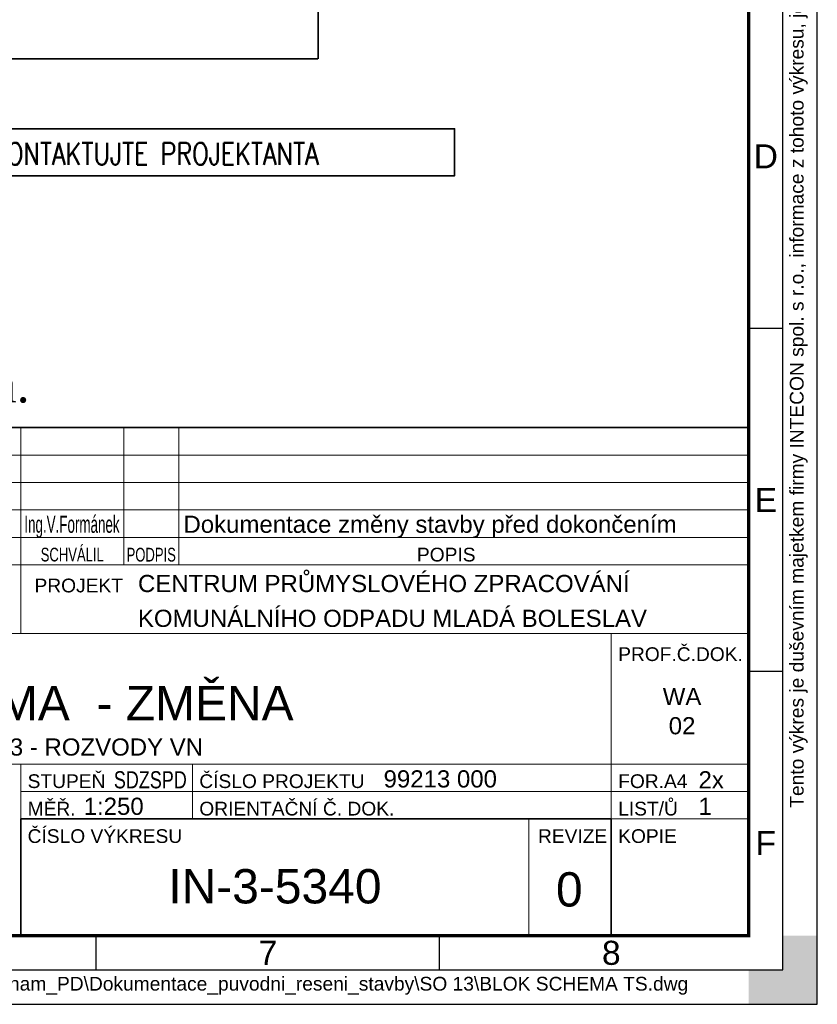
# Model space of a CAD drawing. Header units: millimetres. Extents: x -13222 to 1323140, y -27303 to 46947.
# Tile 9 of 11: x 62740 to 91778, y -27303 to 8549. Entities that reach past the tile are written whole.
import ezdxf
from ezdxf.enums import TextEntityAlignment as Align

# ---------------------------------------------------------------- set-up
doc = ezdxf.new("R2010")
doc.units = ezdxf.units.MM
doc.linetypes.add('MOTOR', pattern=[1.875, 1, -0.125, 0.125, -0.125, 0.125, -0.125, 0.125, -0.125])
for name, color, linetype, lineweight in [('_RAMECEK_FORMAT', 255, 'Continuous', 25), ('ALT_SVITIDLA', 5, 'MOTOR', 35), ('ALT_VZT', 24, 'Continuous', 25), ('BU_0.30', 7, 'Continuous', 30)]:
    doc.layers.add(name, color=color, linetype=linetype, lineweight=lineweight)
doc.layers.add('RAMECEK', color=255, linetype='Continuous')
doc.styles.add('Arial', font='arial.ttf')
doc.styles.add('GEORGIA', font='georgia.ttf')
doc.styles.add('POZNAMKY', font='SIMPLEX.shx', dxfattribs={"width": 0.8, "height": 100})

# ---------------------------------------------------------------- blocks, each defined once
blk = doc.blocks.new('A3-ČSN EN ISO 5457')
blk.add_hatch(color=256).paths.add_polyline_path([(420, 0), (410, 0), (410, 5), (415, 5), (415, 10), (420, 10)])
at = {"lineweight": 25}
for p, q in [((410, 98.5), (415, 98.5)), ((410, 48.5), (415, 48.5)), ((315, 5), (315, 10)), ((365, 5), (365, 10))]:
    blk.add_line(p, q, dxfattribs=at)
for points in [[(0, 0), (420, 0), (420, 297), (0, 297)], [(15, 5), (415, 5), (415, 292), (15, 292)]]:
    blk.add_lwpolyline(points, close=True, dxfattribs=at)
at = {"color": 130, "const_width": 0.5}
blk.add_lwpolyline([(20, 10), (410, 10), (410, 287), (20, 287)], close=True, dxfattribs=at)
at = {"style": 'Arial'}
blk.add_text('Tento výkres je duševním majetkem firmy INTECON spol. s r.o., informace z tohoto výkresu, jeho rozmnožovánía předávání třetí straně je povoleno pouze se souhlasem fy. INTECON spol. s r.o.', height=2, rotation=90, dxfattribs=at).set_placement((416, 148.5), align=Align.TOP_CENTER)
for s, p in [('D', (412.5, 123.5)), ('E', (412.5, 73.45)), ('F', (412.5, 23.5)), ('7', (340, 7.5)), ('8', (390, 7.5))]:
    blk.add_text(s, height=3.5, dxfattribs=at).set_placement(p, align=Align.MIDDLE_CENTER)
at = {"style": 'Arial', "flags": 8}
blk.add_attdef('CESTA', text='', height=2, dxfattribs=at).set_placement((247, 4), align=Align.TOP_LEFT)
blk = doc.blocks.new('INT-RAZITKO')
at = {"color": 130, "lineweight": 35}
for p, q in [((-175, 74), (0, 74)), ((0, 0), (0, 74)), ((-106, 17), (-20, 17)), ((-106, 0), (-106, 17)), ((-20, 0), (-20, 17)), ((-175, 0), (0, 0))]:
    blk.add_line(p, q, dxfattribs=at)
at = {"color": 50, "lineweight": 20}
for p, q in [((-106, 44), (-106, 74)), ((-91, 54), (-91, 74)), ((-83, 54), (-83, 74)), ((-175, 70), (0, 70)), ((-175, 66), (0, 66)), ((-175, 62), (0, 62)), ((-175, 58), (0, 58)), ((-175, 54), (0, 54)), ((-175, 44), (0, 44)), ((-20, 17), (-20, 44)), ((-175, 25), (0, 25)), ((-106, 17), (-106, 25)), ((-81, 17), (-81, 25)), ((-106, 21), (0, 21)), ((-32, 0), (-32, 17)), ((-20, 17), (0, 17))]:
    blk.add_line(p, q, dxfattribs=at)
at = {"color": 50, "style": 'Arial', "width": 0.68}
for s, p in [('SCHVÁLIL', (-98.5, 54.5)), ('PODPIS', (-87, 54.49))]:
    blk.add_text(s, height=2, dxfattribs=at).set_placement(p, align=Align.CENTER)
at = {"color": 50, "style": 'Arial'}
for s, p in [('POPIS', (-48.31, 54.5)), ('PROJEKT', (-104, 50)), ('PROF.Č.DOK.', (-19, 40)), ('STUPEŇ', (-105, 21.5)), ('ČÍSLO PROJEKTU', (-80, 21.5)), ('FOR.A4', (-19, 21.5)), ('ORIENTAČNÍ Č. DOK.', (-80, 17.5)), ('MĚŘ.', (-105, 17.5)), ('LIST/Ů', (-19, 17.5)), ('ČÍSLO VÝKRESU', (-105, 13.5)), ('REVIZE', (-30.68, 13.5)), ('KOPIE', (-19, 13.5))]:
    blk.add_text(s, height=2, dxfattribs=at).set_placement(p)
at = {"color": 7, "style": 'Arial', "flags": 8}
for tag, p in [('R.4', (-171.13, 71.9)), ('R.3', (-171.13, 67.9)), ('R.2', (-171.13, 63.9)), ('R.1', (-171.13, 59.9)), ('PROFČ1', (-9.7, 34.83)), ('PROFČ2', (-9.7, 30.58)), ('VÝKRES3', (-97.5, 27.47))]:
    blk.add_attdef(tag, text='', height=2.5, dxfattribs=at).set_placement(p, align=Align.MIDDLE)
for tag, width, p, p2 in [('DAT4', 1.533851, (-166.22, 70.67), (-152.52, 70.67)), ('ZPR4', 1.573181, (-151.47, 70.67), (-137.42, 70.67)), ('KON4', 1.458249, (-128.47, 70.67), (-114.6, 70.67)), ('SCH4', 1.48868, (-105.47, 70.67), (-91.61, 70.67)), ('DAT3', 1.533851, (-166.22, 66.67), (-152.52, 66.67)), ('ZPR3', 1.573181, (-151.47, 66.67), (-137.42, 66.67)), ('KON3', 1.458249, (-128.47, 66.67), (-114.6, 66.67)), ('SCH3', 1.48868, (-105.47, 66.67), (-91.61, 66.67)), ('DAT2', 1.533851, (-166.22, 62.67), (-152.52, 62.67)), ('ZPR2', 1.573181, (-151.47, 62.67), (-137.42, 62.67)), ('KON2', 1.458249, (-128.47, 62.67), (-114.6, 62.67)), ('SCH2', 1.48868, (-105.47, 62.67), (-91.61, 62.67)), ('DAT1', 1.533851, (-166.22, 58.67), (-152.52, 58.67)), ('ZPR1', 1.573181, (-151.47, 58.67), (-137.42, 58.67)), ('KON1', 1.458249, (-128.47, 58.67), (-114.6, 58.67)), ('SCH1', 1.48868, (-105.47, 58.67), (-91.61, 58.67))]:
    blk.add_attdef(tag, text='', height=2.5, dxfattribs=dict(at, width=width)).set_placement(p, p2, align=Align.FIT)
for tag, p in [('POPIS4', (-82.3, 70.67)), ('POPIS3', (-82.3, 66.67)), ('POPIS2', (-82.3, 62.67)), ('POPIS1', (-82.3, 58.67)), ('ZÁKAZNÍK', (-157.36, 50.04)), ('PROJEKT', (-88.93, 50.04)), ('ZÁKAZNÍK_2', (-157.37, 44.97)), ('PROJEKT_2', (-88.93, 44.97)), ('VÝKRES1', (-159.47, 39.55)), ('Č.PROJEKTU', (-53.16, 21.58)), ('STUP.', (-92.44, 21.45)), ('FOR', (-7.3, 21.45)), ('MĚŘ.', (-96.83, 17.59)), ('ORI.Č.', (-48.56, 17.59)), ('LIS', (-7.3, 17.59))]:
    blk.add_attdef(tag, p, '', height=2.5, dxfattribs=at)
at = {"color": 130, "style": 'Arial', "flags": 8}
for tag, p in [('VÝKRES2', (-97.5, 34.5)), ('ČÍSLOV', (-68.99, 7.19)), ('REV', (-26.11, 6.74))]:
    blk.add_attdef(tag, text='', height=5, dxfattribs=at).set_placement(p, align=Align.MIDDLE)

msp = doc.modelspace()

# ---------------------------------------------------------------- linework, layer by layer
at = {"layer": 'ALT_SVITIDLA', "color": 7}
msp.add_lwpolyline([(58166, 12873), (61017, 7128), (73609, 7128), (73609, 8875)], dxfattribs=at)
at = {"layer": 'ALT_VZT', "color": 1, "lineweight": 35, "ltscale": 50}
msp.add_lwpolyline([(47569, 4575), (78574, 4575), (78574, 2867), (47569, 2867)], close=True, dxfattribs=at)

# ---------------------------------------------------------------- block references
at = {"layer": '_RAMECEK_FORMAT'}
ref = msp.add_blockref('A3-ČSN EN ISO 5457', (-13222, -27303), dxfattribs=dict(at, xscale=250, yscale=250, zscale=250))
ref.add_attrib('CESTA', 'U:\\99213\\003\\Technicke_zadani_stavby\\Seznam_PD\\Dokumentace_puvodni_reseni_stavby\\SO 13\\BLOK SCHEMA TS.dwg', dxfattribs={"layer": '0', "height": 500, "style": 'Arial'}).set_placement((48528, -26303), align=Align.TOP_LEFT)
ref = msp.add_blockref('INT-RAZITKO', (89278, -24803), dxfattribs=dict(at, xscale=250, yscale=250, zscale=250))
ref.add_attrib('PROJEKT', 'CENTRUM PRŮMYSLOVÉHO ZPRACOVÁNÍ', (67046, -12293), dxfattribs={"layer": 'BU_0.30', "color": 7, "height": 625, "style": 'Arial'})
ref.add_attrib('PROJEKT_2', 'KOMUNÁLNÍHO ODPADU MLADÁ BOLESLAV', (67044, -13561), dxfattribs={"layer": 'BU_0.30', "color": 7, "height": 625, "style": 'Arial'})
ref.add_attrib('Č.PROJEKTU', '99213 000', (75988, -19407), dxfattribs={"layer": 'BU_0.30', "color": 7, "height": 625, "style": 'Arial'})
ref.add_attrib('MĚŘ.', '1:250', (65069, -20404), dxfattribs={"layer": 'BU_0.30', "color": 7, "height": 625, "style": 'Arial'})
ref.add_attrib('STUP.', 'SDZSPD', (66167, -19440), dxfattribs={"layer": 'BU_0.30', "color": 7, "height": 625, "style": 'Arial', "width": 0.75})
ref.add_attrib('FOR', '2x', (87453, -19440), dxfattribs={"layer": 'BU_0.30', "color": 7, "height": 625, "style": 'Arial'})
ref.add_attrib('LIS', '1', (87453, -20404), dxfattribs={"layer": 'BU_0.30', "color": 7, "height": 625, "style": 'Arial'})
ref.add_attrib('SCH1', 'Ing.V.Formánek', dxfattribs={"layer": 'BU_0.30', "color": 7, "height": 625, "style": 'Arial', "width": 0.558178}).set_placement((62909, -10135), (66376, -10135), align=Align.FIT)
ref.add_attrib('POPIS1', 'Dokumentace změny stavby před dokončením', (68702, -10135), dxfattribs={"layer": 'BU_0.30', "color": 7, "height": 625, "style": 'Arial'})
ref.add_attrib('VÝKRES2', 'SCHEMA  - ZMĚNA', dxfattribs={"layer": 'BU_0.30', "color": 130, "height": 1250, "style": 'Arial'}).set_placement((64903, -16178), align=Align.MIDDLE)
ref.add_attrib('VÝKRES3', 'SO 13 - ROZVODY VN', dxfattribs={"layer": 'BU_0.30', "color": 7, "height": 625, "style": 'Arial'}).set_placement((64903, -17934), align=Align.MIDDLE)
ref.add_attrib('PROFČ1', 'WA', dxfattribs={"layer": 'BU_0.30', "color": 7, "height": 625, "style": 'Arial'}).set_placement((86854, -16096), align=Align.MIDDLE)
ref.add_attrib('PROFČ2', '02', dxfattribs={"layer": 'BU_0.30', "color": 7, "height": 625, "style": 'Arial'}).set_placement((86854, -17159), align=Align.MIDDLE)
ref.add_attrib('ČÍSLOV', 'IN-3-5340', dxfattribs={"layer": 'BU_0.30', "color": 130, "height": 1250, "style": 'Arial'}).set_placement((72031, -23004), align=Align.MIDDLE)
ref.add_attrib('REV', '0', dxfattribs={"layer": 'BU_0.30', "color": 130, "height": 1250, "style": 'Arial'}).set_placement((82749, -23118), align=Align.MIDDLE)

# ---------------------------------------------------------------- texts
at = {"layer": 'ALT_VZT', "color": 1, "lineweight": 35, "ltscale": 50, "style": 'POZNAMKY', "width": 0.8}
msp.add_text('PRO UPŘESNĚNÍ KONFIGURACE KONTAKTUJTE PROJEKTANTA', height=800, dxfattribs=at).set_placement((48009, 3268))
at = {"layer": 'RAMECEK', "color": 2, "insert": (45791, -4137), "char_height": 1250, "width": 38207.02, "attachment_point": 1, "style": 'GEORGIA'}
msp.add_mtext('%%P0,000=212,00 m.n.m. ', dxfattribs=at)

doc.saveas('drawing.dxf')
